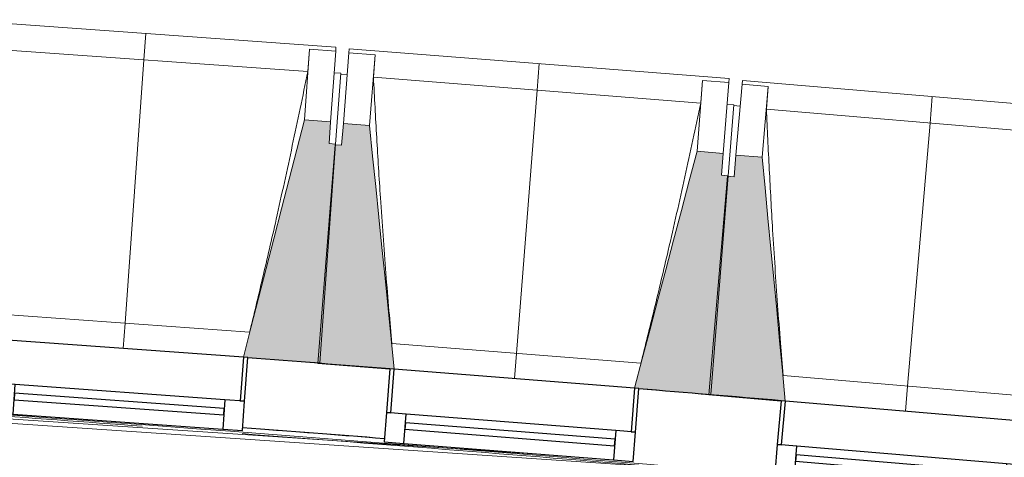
# Model space of a CAD drawing. Header units: millimetres. Extents: x -2845 to 74565, y -36590 to 13748.
# Tile 57 of 75: x 41727 to 43974, y -14720 to -13721. Entities that reach past the tile are written whole.
import ezdxf

# ---------------------------------------------------------------- set-up
doc = ezdxf.new("R2010")
doc.units = ezdxf.units.MM
for name, color, linetype, lineweight in [('A-FLOR-HRAL', 7, 'Continuous', 18), ('A-GENM', 7, 'Continuous', 18), ('A-GLAZ', 7, 'Continuous', 25), ('I-WALL', 7, 'Continuous', 25), ('S-BEAM', 7, 'Continuous', 18)]:
    doc.layers.add(name, color=color, linetype=linetype, lineweight=lineweight)

# ---------------------------------------------------------------- blocks, each defined once
blk = doc.blocks.new('20_MUR PREFA_01 - Type 1-3119337-2021_015_1111_DCE_1_50_N0 FINI_CFA_DIS')
at = {"layer": 'A-GENM'}
for p, q in [((0, 722.1), (0, 661.4)), ((0, 661.4), (0, 58.5)), ((0, 0.7), (0, 58.5))]:
    blk.add_line(p, q, dxfattribs=at)
blk = doc.blocks.new('B02_DC_STR_rvt-1-2021_015_1111_DCE_1_50_N0 FINI_CFA_DIS')
at = {"layer": 'S-BEAM', "lineweight": 5, "true_color": 0x787878}
for points in [[(-10757.6, -14504.4), (-10721.5, -14004.8), (-10736.5, -14003.7), (-10732.9, -13953.9), (-10792.8, -13949.6), (-10931.9, -14491.2), (-10922.1, -14491.9), (-10922.1, -14492.6), (-10831.2, -14499.1)], [(-10587.6, -14518.7), (-10644, -13962.3), (-10703.8, -13957.6), (-10707.8, -14007.4), (-10722.7, -14006.3), (-10762, -14505.6), (-10597.5, -14518.6), (-10597.4, -14517.9), (-10594.6, -14518.1)], [(-9864.8, -14576.2), (-9825.5, -14076.8), (-9840.4, -14075.6), (-9836.5, -14025.8), (-9896.3, -14021.1), (-10039, -14561.8), (-10029.2, -14562.6), (-10029.2, -14563.3), (-9937.8, -14570.4)], [(-9694.9, -14591.5), (-9747.7, -14034.8), (-9807.5, -14029.7), (-9811.7, -14079.5), (-9826.7, -14078.3), (-9869.2, -14577.4), (-9704.8, -14591.4), (-9704.7, -14590.7)]]:
    blk.add_hatch(color=8, dxfattribs=at).paths.add_polyline_path(points)
at = {"layer": 'S-BEAM'}
for p, q in [((-10720.6, -13783.2), (-11588.3, -13720.6)), ((-10785, -13839.3), (-11532.6, -13785.4)), ((-10781.1, -13787.9), (-10792.8, -13949.6)), ((-10781.1, -13787.9), (-10721.2, -13792.2)), ((-10781.1, -13788.1), (-10781.1, -13787.9)), ((-10721.2, -13792.2), (-10732.9, -13953.9)), ((-10720.6, -13783.2), (-10721.2, -13792.2)), ((-10703.8, -13957.6), (-10691.1, -13796)), ((-10691.1, -13796), (-10690.4, -13787)), ((-10691.1, -13796), (-10631.3, -13800.7)), ((-9823.1, -13855.2), (-10690.4, -13787)), ((-10644, -13962.3), (-10631.3, -13800.7)), ((-10631.3, -13800.7), (-10631.3, -13801)), ((-10709.9, -13843.1), (-10724.8, -13842.1)), ((-10709.9, -13843.1), (-10721.5, -14004.8)), ((-10695, -13845.8), (-10710, -13844.7)), ((-9887.9, -13910.9), (-10635.1, -13852.1)), ((-9883.6, -13859.5), (-9896.3, -14021.1)), ((-9883.7, -13859.8), (-9883.6, -13859.5)), ((-9883.6, -13859.5), (-9823.8, -13864.2)), ((-9823.8, -13864.2), (-9836.5, -14025.8)), ((-9823.1, -13855.2), (-9823.8, -13864.2)), ((-9793.7, -13868.2), (-9792.9, -13859.2)), ((-8926.1, -13933), (-9792.9, -13859.2)), ((-9807.5, -14029.7), (-9793.7, -13868.2)), ((-9793.7, -13868.2), (-9733.9, -13873.3)), ((-9747.7, -14034.8), (-9733.9, -13873.3)), ((-9733.9, -13873.3), (-9733.9, -13873.6)), ((-9812.8, -13915.2), (-9827.7, -13914.1)), ((-9812.8, -13915.2), (-9825.5, -14076.8)), ((-9798, -13918), (-9812.9, -13916.7)), ((-8991.2, -13988.3), (-9738.1, -13924.7)), ((-10732.9, -13953.9), (-10792.8, -13949.6)), ((-10736.5, -14003.7), (-10732.9, -13953.9)), ((-10703.8, -13957.6), (-10707.8, -14007.4)), ((-10644, -13962.3), (-10703.8, -13957.6)), ((-10722.7, -14006.3), (-10762, -14505.6)), ((-10757.6, -14504.4), (-10721.5, -14004.8)), ((-10721.5, -14004.8), (-10736.5, -14003.7)), ((-10707.8, -14007.4), (-10722.7, -14006.3)), ((-9836.5, -14025.8), (-9896.3, -14021.1)), ((-9840.4, -14075.6), (-9836.5, -14025.8)), ((-9807.5, -14029.7), (-9811.7, -14079.5)), ((-9747.7, -14034.8), (-9807.5, -14029.7)), ((-9826.7, -14078.3), (-9869.2, -14577.4)), ((-9864.8, -14576.2), (-9825.5, -14076.8)), ((-9825.5, -14076.8), (-9840.4, -14075.6)), ((-9811.7, -14079.5), (-9826.7, -14078.3)), ((-11486.7, -14393.2), (-10917.7, -14434.2)), ((-10593.1, -14460.2), (-10024.4, -14505)), ((-10922.2, -14492.6), (-10757.6, -14504.4)), ((-10762, -14505.6), (-10597.5, -14518.6)), ((-9700.1, -14533.1), (-9131.6, -14581.5)), ((-10029.3, -14563.2), (-9864.8, -14576.2)), ((-9869.2, -14577.4), (-9704.8, -14591.4))]:
    blk.add_line(p, q, dxfattribs=at)
at = {"layer": 'S-BEAM', "flags": 128}
for points in [[(-10785, -13839.3), (-10784.3, -13829.1), (-10783.5, -13818.8), (-10782.7, -13808.6), (-10781.9, -13798.4), (-10781.1, -13788.1)], [(-10631.3, -13801), (-10632.1, -13811.2), (-10632.8, -13821.4), (-10633.6, -13831.7), (-10634.4, -13841.9), (-10635.1, -13852.1)], [(-9887.9, -13910.9), (-9887.1, -13900.7), (-9886.2, -13890.4), (-9885.4, -13880.2), (-9884.5, -13870), (-9883.7, -13859.8)], [(-9733.9, -13873.6), (-9734.7, -13883.8), (-9735.6, -13894), (-9736.4, -13904.2), (-9737.2, -13914.5), (-9738.1, -13924.7)], [(-10792.8, -13949.6), (-10810.2, -14017.3), (-10827.6, -14085.1), (-10845, -14152.9), (-10862.4, -14220.7), (-10879.8, -14288.5), (-10897.3, -14356.3), (-10914.7, -14424.1), (-10931.9, -14491.2)], [(-10587.6, -14518.7), (-10594.6, -14449.7), (-10601.6, -14380.1), (-10608.7, -14310.5), (-10615.8, -14240.8), (-10622.8, -14171.2), (-10629.9, -14101.6), (-10637, -14031.9), (-10644, -13962.3)], [(-9896.3, -14021.1), (-9914.2, -14088.8), (-9932.1, -14156.4), (-9949.9, -14224.1), (-9967.8, -14291.8), (-9985.6, -14359.5), (-10003.5, -14427.1), (-10021.4, -14494.8), (-10039, -14561.8)], [(-9694.9, -14591.5), (-9701.4, -14522.5), (-9708, -14452.9), (-9714.6, -14383.2), (-9721.3, -14313.5), (-9727.9, -14243.8), (-9734.5, -14174.2), (-9741.1, -14104.5), (-9747.7, -14034.8)]]:
    blk.add_lwpolyline(points, dxfattribs=at)
at = {"layer": 'S-BEAM'}
for points, knots in [([(-10917.8, -14434.3), (-10907.7, -14393.2), (-10892.5, -14329.8), (-10872.4, -14243.7), (-10855.8, -14170.9), (-10838.4, -14092.3), (-10814.1, -13979.9), (-10796.5, -13895.6), (-10785, -13839.3)], [0.0183438, 0.0183438, 0.0183438, 0.0183438, 0.2222222, 0.3333333, 0.4444444, 0.5833333, 0.7222222, 1, 1, 1, 1]), ([(-10635.1, -13852.1), (-10632.8, -13898), (-10629.1, -13966.9), (-10623.6, -14058.6), (-10618.8, -14133.2), (-10613.2, -14213.5), (-10606.7, -14299.5), (-10600, -14381.8), (-10595.3, -14435.4), (-10593, -14460.2)], [0, 0, 0, 0, 0.2222222, 0.3333333, 0.4444444, 0.5833333, 0.7222222, 0.8611111, 0.9816328, 0.9816328, 0.9816328, 0.9816328]), ([(-10024.5, -14505), (-10014.2, -14464), (-9998.5, -14400.7), (-9977.9, -14314.7), (-9960.8, -14242), (-9942.9, -14163.5), (-9917.8, -14051.3), (-9899.7, -13967.1), (-9887.9, -13910.9)], [0.0183438, 0.0183438, 0.0183438, 0.0183438, 0.2222222, 0.3333333, 0.4444444, 0.5833333, 0.7222222, 1, 1, 1, 1]), ([(-9738.1, -13924.7), (-9736.1, -13970.6), (-9732.8, -14039.5), (-9727.9, -14131.2), (-9723.6, -14205.9), (-9718.5, -14286.2), (-9712.6, -14372.3), (-9706.4, -14454.6), (-9702, -14508.2), (-9699.9, -14533.1)], [0, 0, 0, 0, 0.2222222, 0.3333333, 0.4444444, 0.5833333, 0.7222222, 0.8611111, 0.9816328, 0.9816328, 0.9816328, 0.9816328])]:
    blk.add_open_spline(points, degree=3, knots=knots, dxfattribs=at)
at = {"layer": 'S-BEAM', "color": 5, "lineweight": 25, "true_color": 0x0000ff}
for p, rotation in [((-11206.4, -14472.1), 355.8761407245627), ((-10313.4, -14540.9), 355.5030743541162), ((-9420.8, -14615.6), 355.1300079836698)]:
    blk.add_blockref('20_MUR PREFA_01 - Type 1-3119337-2021_015_1111_DCE_1_50_N0 FINI_CFA_DIS', p, dxfattribs=dict(at, rotation=rotation))
blk = doc.blocks.new('XXX_VIDE FENETRE - 550-377501-2021_015_1111_DCE_1_50_N0 FINI_CFA_DIS')
at = {"layer": 'A-GLAZ'}
for p, q in [((-285, 0), (-285, -100)), ((-275, 0), (-285, 0)), ((275, 0), (-275, 0)), ((-275, -100), (-275, 0)), ((285, 0), (275, 0)), ((275, 0), (275, -100)), ((285, -100), (285, 0)), ((-285, -100), (-275, -100)), ((-240, -100), (-285, -100)), ((-285, -100), (-285, -167.5)), ((-240, -167.5), (-240, -100)), ((240, -100), (-240, -100)), ((240, -100), (240, -167.5)), ((285, -100), (240, -100)), ((275, -100), (285, -100)), ((285, -167.5), (285, -100)), ((-285, -167.5), (-240, -167.5)), ((-240, -167.5), (240, -167.5)), ((240, -167.5), (285, -167.5))]:
    blk.add_line(p, q, dxfattribs=at)
at = {"layer": 'A-GLAZ', "color": 173, "true_color": 0x5c63b1}
for p, q in [((240, -120), (-240, -120)), ((-240, -120), (-240, -135)), ((240, -135), (240, -120)), ((-240, -135), (240, -135))]:
    blk.add_line(p, q, dxfattribs=at)
blk = doc.blocks.new('Garde-corps - Garde-corps-505703-2021_015_1111_DCE_1_50_N0 FINI_CFA_DIS')
at = {"layer": 'A-FLOR-HRAL'}
for p, q in [((-14288.8, -14452.6), (-9946.8, -14744.5)), ((-14003.6, -14461.4), (-10204.3, -14716.8)), ((-10933.7, -14652.5), (-10909.1, -14654.3))]:
    blk.add_line(p, q, dxfattribs=at)
for radius, start, end in [(137273, 85.24477, 87.064083), (137269.6, 85.755463, 86.080121), (137269.6, 85.246202, 85.659974), (137283.1, 85.524362, 85.642176)]:
    blk.add_arc((-21322.9, -151541.9), radius, start, end, dxfattribs=at)
blk = doc.blocks.new('B02_ARC_rvt-1-2021_015_1111_DCE_1_50_N0 FINI_CFA_DIS')
at = {"layer": 'I-WALL'}
for radius, start, end in [(137443.1, 85.524338, 85.660104), (137443.1, 85.150956, 85.286722), (137283.1, 85.524362, 85.659852)]:
    blk.add_arc((-21322.9, -151541.9), radius, start, end, dxfattribs=at)
at = {"layer": 'A-FLOR-HRAL', "lineweight": 18}
blk.add_blockref('Garde-corps - Garde-corps-505703-2021_015_1111_DCE_1_50_N0 FINI_CFA_DIS', (0, 0), dxfattribs=at)
at = {"layer": 'A-GLAZ', "lineweight": 18}
for p, rotation in [((-11206.3, -14471.4), 355.8761407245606), ((-10313.3, -14540.2), 355.5030743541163), ((-9420.8, -14614.9), 355.1300079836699)]:
    blk.add_blockref('XXX_VIDE FENETRE - 550-377501-2021_015_1111_DCE_1_50_N0 FINI_CFA_DIS', p, dxfattribs=dict(at, rotation=rotation))

msp = doc.modelspace()

# ---------------------------------------------------------------- block references
at = {"lineweight": 5}
for name in ['B02_DC_STR_rvt-1-2021_015_1111_DCE_1_50_N0 FINI_CFA_DIS', 'B02_ARC_rvt-1-2021_015_1111_DCE_1_50_N0 FINI_CFA_DIS']:
    msp.add_blockref(name, (53169.3, 0), dxfattribs=at)

doc.saveas('drawing.dxf')
